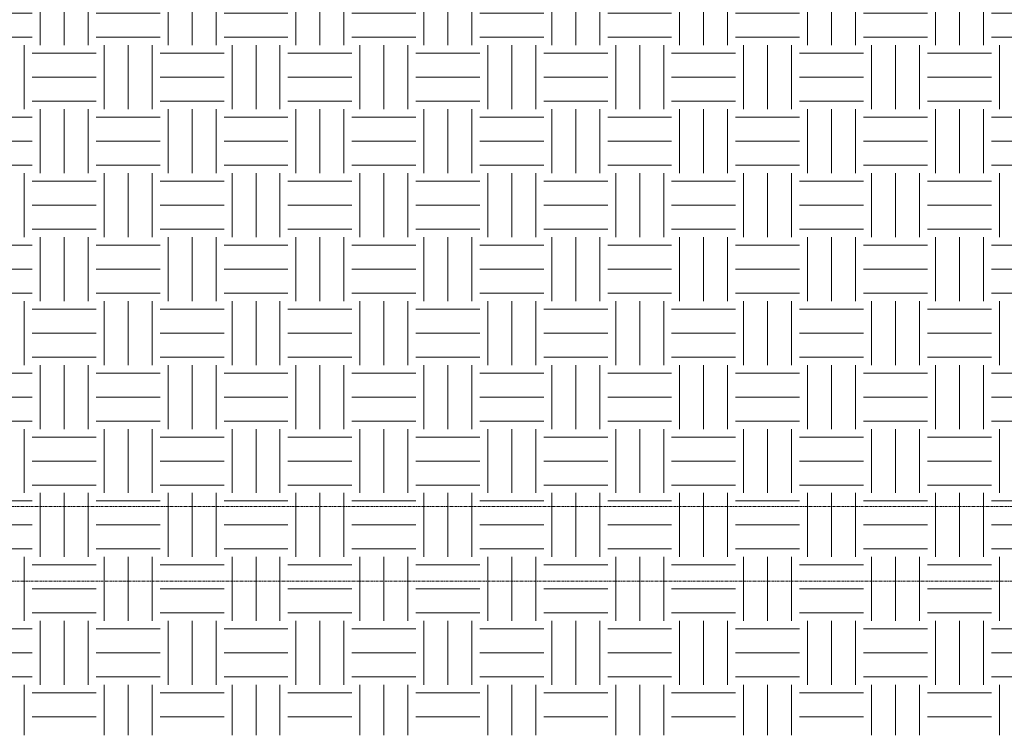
# Model space of a CAD drawing. Header units: inches. Extents: x 8250 to 9854, y -167 to 342.
# Tile 36 of 40: x 9379 to 9564, y -167 to -33. Entities that reach past the tile are written whole.
import ezdxf

# ---------------------------------------------------------------- set-up
doc = ezdxf.new("R2010")
doc.units = ezdxf.units.IN
doc.header["$MEASUREMENT"] = 0
doc.linetypes.add('Grid Line 1_2_', pattern=[0.875, 0.5, -0.125, 0.125, -0.125])
doc.layers.add('A-FLOR-LEVL-1', color=51, linetype='Grid Line 1_2_', lineweight=9)
doc.layers.add('C-TOPO', color=7, linetype='Continuous', lineweight=9)
pattern_1 = [(0, (9453.732, 0), (12, 12), [12, -12]), (0, (9453.732, 4.5), (12, 12), [12, -12]), (0, (9453.732, 9), (12, 12), [12, -12]), (90, (9455.232, 10.5), (-12, 12), [12, -12]), (90, (9459.732, 10.5), (-12, 12), [12, -12]), (90, (9464.232, 10.5), (-12, 12), [12, -12])]

msp = doc.modelspace()

# ---------------------------------------------------------------- hatches: boundary and pattern name
at = {"layer": 'C-TOPO'}
h = msp.add_hatch(dxfattribs=at)
h.set_pattern_fill('FP_30', color=256, style=0, pattern_type=2)
h.set_pattern_definition(pattern_1)
h.paths.add_polyline_path([(9282.21, -166.95), (9447.07, -166.95), (9447.07, -8.08), (9415.04, -8.16), (9353.18, -7.45), (9240.74, -7.45), (9208.88, -6.72), (9208.88, -166.95), (9240.74, -166.95)], flags=0)
h = msp.add_hatch(dxfattribs=at)
h.set_pattern_fill('FP_30', color=256, style=0, pattern_type=2)
h.set_pattern_definition(pattern_1)
h.paths.add_polyline_path([(9543.65, -166.95), (9709.98, -166.95), (9709.98, -12.42), (9670.22, -9.03), (9581.73, -9.03), (9497.08, -8.16), (9454.54, -8.16), (9447.07, -8.08), (9447.07, -166.95), (9497.08, -166.95)], flags=0)

# ---------------------------------------------------------------- linework, layer by layer
at = {"layer": 'A-FLOR-LEVL-1'}
for p, q in [((9124.16, -124), (9758.35, -124)), ((9124.16, -138), (9758.35, -138))]:
    msp.add_line(p, q, dxfattribs=at)

doc.saveas('drawing.dxf')
